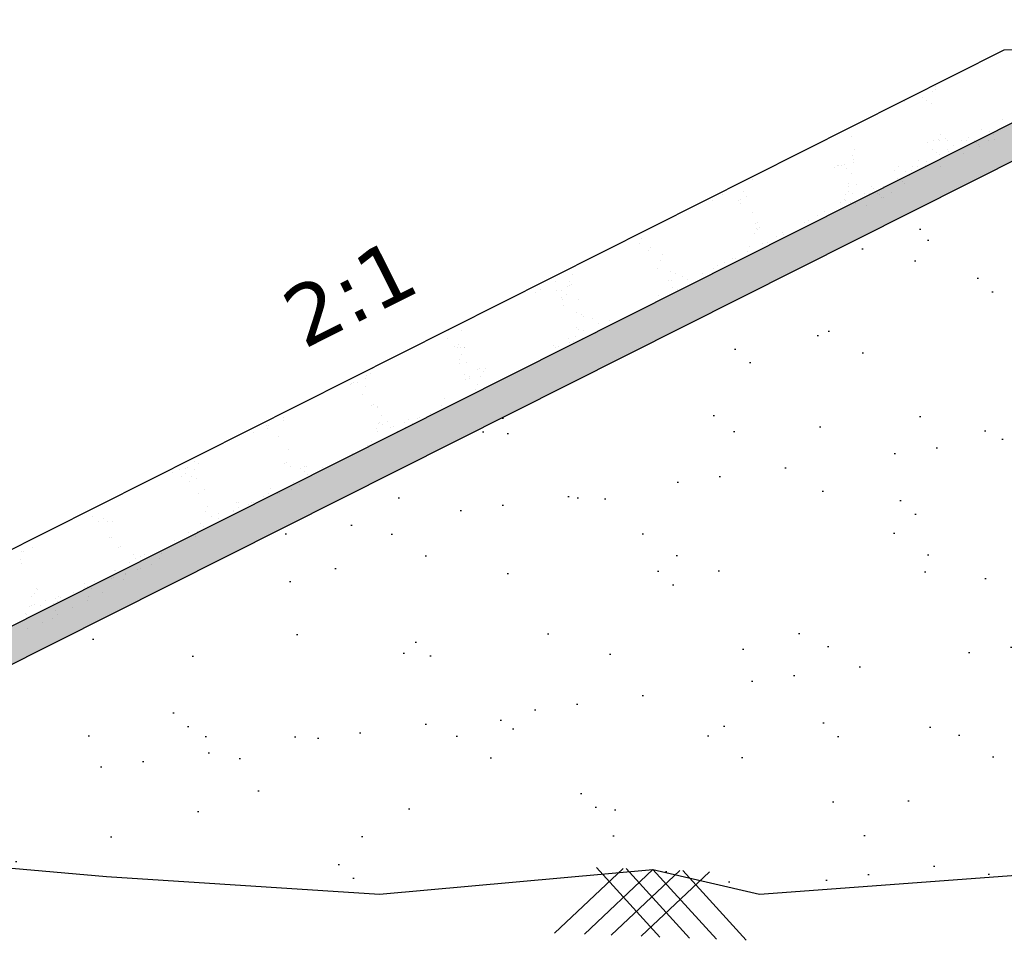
# Model space of a CAD drawing. Header units: feet. Extents: x -7746059455 to -3872629402, y -13315170765 to -6657188523.
# Tile 46 of 52: x -3872714638 to -3872710421, y -6657280803 to -6657276862. Entities that reach past the tile are written whole.
import ezdxf

# ---------------------------------------------------------------- set-up
doc = ezdxf.new("R2010")
doc.units = ezdxf.units.FT
doc.header["$MEASUREMENT"] = 0
doc.layers.add('CHNGE', color=7, linetype='Continuous')
doc.styles.get("Standard").update_dxf_attribs({"font": 'verdana.ttf', "height": 264})

msp = doc.modelspace()

# ---------------------------------------------------------------- hatches: boundary and pattern name
at = {"layer": 'CHNGE'}
h = msp.add_hatch(dxfattribs=at)
h.set_pattern_fill('AR-SAND', color=256, scale=86.328285, style=0)
h.set_pattern_definition([(37.5, (-3870438663.09, -6672936895.36), (-5.4381086, 166.3393916), [0, -131.2189933, 0, -146.7580846, 0, -140.2834632]), (7.5, (-3870438663.09, -6672936895.36), (152.781788, 243.63103), [0, -70.7891938, 0, -118.2697505, 0, -45.3223497]), (327.5, (-3870438769.27, -6672936895.36), (268.8385264, 0.4885364), [0, -43.1641425, 0, -155.3909131, 0, -202.8714699]), (317.5, (-3870438769.27, -6672936895.36), (259.5137545, 75.7682264), [0, -21.5820713, 0, -101.8673764, 0, -116.5431848])])
h.paths.add_polyline_path([(-3872710310.381724, -6657277428.428459), (-3872709341.929028, -6657277399.374878), (-3872709341.929028, -6657277252.550772), (-3872710347.265345, -6657277282.710858), (-3872716980.317573, -6657280617.347972), (-3872716717.286203, -6657280649.37422)])
h = msp.add_hatch(dxfattribs=at)
h.set_pattern_fill('AR-SAND', color=256, scale=345.31314, style=0)
h.set_pattern_definition([(37.5, (-3870438663.1, -6672936895.36), (-21.752434, 665.357566), [0, -524.875973, 0, -587.032338, 0, -561.133853]), (7.5, (-3870438663.1, -6672936895.4), (611.12715, 974.52412), [0, -283.156775, 0, -473.079002, 0, -181.289399]), (327.5, (-3870439087.8, -6672936895.36), (1075.354106, 1.954146), [0, -172.65657, 0, -621.563652, 0, -811.48588]), (317.5, (-3870439087.8, -6672936895.4), (1038.05502, 303.072905), [0, -86.328285, 0, -407.469506, 0, -466.17274])])
h.paths.add_polyline_path([(-3872704481.869979, -6657280462.655172), (-3872704368.311886, -6657280474.862944), (-3872704289.570938, -6657280514.171195), (-3872703265.062861, -6657280471.014459), (-3872702199.297118, -6657280513.023633), (-3872702173.464491, -6657280489.421834), (-3872702153.71806, -6657280514.820216), (-3872701476.230677, -6657280541.524663), (-3872701282.229813, -6657280483.416476), (-3872701169.038592, -6657280507.483094), (-3872699838.318086, -6657280605.943777), (-3872699382.314722, -6657280499.771447), (-3872698210.857769, -6657280605.943777), (-3872697208.348921, -6657280540.055998), (-3872697200.339897, -6657280532.738605), (-3872697195.316772, -6657280539.199488), (-3872697041.753202, -6657280529.106844), (-3872696636.652185, -6657280494.23947), (-3872695587.481674, -6657280601.347778), (-3872701898.854949, -6657277428.428459), (-3872702867.307646, -6657277399.374878), (-3872702867.307646, -6657277368.961904), (-3872706104.618336, -6657277271.842581), (-3872709341.929028, -6657277368.961904), (-3872709341.929028, -6657277399.374878), (-3872710310.381724, -6657277428.428459), (-3872716717.286203, -6657280649.37422), (-3872716477.21752, -6657280678.604572), (-3872714671.284523, -6657280494.23947), (-3872714266.183509, -6657280529.106844), (-3872713097.078939, -6657280605.943777), (-3872711925.621986, -6657280499.771447), (-3872711469.618623, -6657280605.943777), (-3872710138.898115, -6657280507.483094), (-3872710025.706895, -6657280483.416476), (-3872709831.706032, -6657280541.524663), (-3872709644.904839, -6657280534.161542), (-3872709634.523753, -6657280524.676933), (-3872709627.677707, -6657280533.482502), (-3872708042.873848, -6657280471.014459), (-3872707018.365771, -6657280514.171195), (-3872706939.624823, -6657280474.862944), (-3872706826.066729, -6657280462.655172), (-3872705653.968354, -6657280509.371883)])
h.paths.add_polyline_path([(-3872707500.292832, -6657279492.748817), (-3872704345.233642, -6657279492.748817), (-3872704345.233642, -6657279754.47228), (-3872707500.292832, -6657279754.47228)], flags=24)
h.paths.add_polyline_path([(-3872707956.570441, -6657277485.917349), (-3872703437.686174, -6657277485.917349), (-3872703437.686174, -6657277787.350577), (-3872707956.570441, -6657277787.350577)], flags=24)
h.paths.add_polyline_path([(-3872707945.438535, -6657277795.496443), (-3872703652.987074, -6657277795.496443), (-3872703652.987074, -6657278101.286542), (-3872707945.438535, -6657278101.286542)], flags=24)
h.paths.add_polyline_path([(-3872707956.570441, -6657278210.542853), (-3872703749.015718, -6657278210.542853), (-3872703749.015718, -6657278511.976078), (-3872707956.570441, -6657278511.976078)], flags=24)
h.paths.add_polyline_path([(-3872707956.570441, -6657278586.8825), (-3872703624.907139, -6657278586.8825), (-3872703624.907139, -6657278849.850778), (-3872707956.570441, -6657278849.850778)], flags=24)

# ---------------------------------------------------------------- linework, layer by layer
at = {"layer": 'CHNGE', "color": 31}
for p, q in [((-3872710421.032591, -6657276991.275665), (-3872706104.618336, -6657276861.783237)), ((-3872717421.419514, -6657280510.583101), (-3872710421.032591, -6657276991.275665)), ((-3872710717.792557, -6657277146.869988), (-3872710717.792557, -6657277146.869988)), ((-3872710772.969342, -6657277195.251908), (-3872710772.969342, -6657277195.251908)), ((-3872710753.229653, -6657277158.855594), (-3872710753.229653, -6657277158.855594)), ((-3872710726.592327, -6657277169.781537), (-3872710726.592327, -6657277169.781537)), ((-3872710717.836403, -6657277158.546724), (-3872710717.836403, -6657277158.546724)), ((-3872710850.169839, -6657277211.401995), (-3872710850.169839, -6657277211.401995)), ((-3872710756.316085, -6657277208.979797), (-3872710756.316085, -6657277208.979797)), ((-3872710733.945206, -6657277221.440828), (-3872710733.945206, -6657277221.440828)), ((-3872716980.317573, -6657280617.347983), (-3872710319.451314, -6657277268.727909)), ((-3872710429.47018, -6657277290.678463), (-3872710429.47018, -6657277290.678463)), ((-3872711073.499815, -6657277363.399053), (-3872711073.499815, -6657277363.399053)), ((-3872710692.288249, -6657277353.903753), (-3872710692.288249, -6657277353.903753)), ((-3872710576.063612, -6657277363.942583), (-3872710576.063612, -6657277363.942583)), ((-3872710519.532557, -6657277330.643251), (-3872710519.532557, -6657277330.643251)), ((-3872710484.646964, -6657277339.060386), (-3872710484.646964, -6657277339.060386)), ((-3872710467.993707, -6657277352.788273), (-3872710467.993707, -6657277352.788273)), ((-3872710437.322981, -6657277330.48502), (-3872710437.322981, -6657277330.48502)), ((-3872710748.819304, -6657277387.20309), (-3872710748.819304, -6657277387.20309)), ((-3872710722.851725, -6657277380.203634), (-3872710722.851725, -6657277380.203634)), ((-3872710704.136181, -6657277374.06171), (-3872710704.136181, -6657277374.06171)), ((-3872710700.19141, -6657277380.005884), (-3872710700.19141, -6657277380.005884)), ((-3872710674.936164, -6657277369.930377), (-3872710674.936164, -6657277369.930377)), ((-3872710664.798162, -6657277379.69701), (-3872710664.798162, -6657277379.69701)), ((-3872710636.499774, -6657277399.542208), (-3872710636.499774, -6657277399.542208)), ((-3872710605.665538, -6657277379.180967), (-3872710605.665538, -6657277379.180967)), ((-3872710583.005226, -6657277378.983215), (-3872710583.005226, -6657277378.983215)), ((-3872710547.611977, -6657277378.674345), (-3872710547.611977, -6657277378.674345)), ((-3872710541.489071, -6657277386.069517), (-3872710541.489071, -6657277386.069517)), ((-3872710532.885209, -6657277396.583434), (-3872710532.885209, -6657277396.583434)), ((-3872710525.876989, -6657277404.789001), (-3872710525.876989, -6657277404.789001)), ((-3872710488.479353, -6657277378.158301), (-3872710488.479353, -6657277378.158301)), ((-3872710463.744086, -6657277376.281702), (-3872710463.744086, -6657277376.281702)), ((-3872716717.286203, -6657280649.374231), (-3872710310.381724, -6657277428.42847)), ((-3872711071.253173, -6657277444.242224), (-3872711071.253173, -6657277444.242224)), ((-3872711064.054835, -6657277419.203034), (-3872711064.054835, -6657277419.203034)), ((-3872710730.112948, -6657277418.3123), (-3872710730.112948, -6657277418.3123)), ((-3872710713.459692, -6657277432.040184), (-3872710713.459692, -6657277432.040184)), ((-3872710699.725299, -6657277436.784885), (-3872710699.725299, -6657277436.784885)), ((-3872710666.291809, -6657277418.371777), (-3872710666.291809, -6657277418.371777)), ((-3872710659.283592, -6657277426.577346), (-3872710659.283592, -6657277426.577346)), ((-3872710596.665857, -6657277434.45144), (-3872710596.665857, -6657277434.45144)), ((-3872711137.01, -6657277483.872001), (-3872711137.01, -6657277483.872001)), ((-3872711129.073027, -6657277485.276149), (-3872711129.073027, -6657277485.276149)), ((-3872711116.700366, -6657277486.319347), (-3872711116.700366, -6657277486.319347)), ((-3872711106.472668, -6657277482.878327), (-3872711106.472668, -6657277482.878327)), ((-3872711068.724877, -6657277461.201365), (-3872711068.724877, -6657277461.201365)), ((-3872711066.722631, -6657277474.139119), (-3872711066.722631, -6657277474.139119)), ((-3872710813.518788, -6657277491.801447), (-3872710813.518788, -6657277491.801447)), ((-3872710790.858475, -6657277491.603698), (-3872710790.858475, -6657277491.603698)), ((-3872710786.955058, -6657277465.32143), (-3872710786.955058, -6657277465.32143)), ((-3872710759.611409, -6657277487.095972), (-3872710759.611409, -6657277487.095972)), ((-3872710756.256353, -6657277470.084222), (-3872710756.256353, -6657277470.084222)), ((-3872710755.465227, -6657277491.294822), (-3872710755.465227, -6657277491.294822)), ((-3872710696.332603, -6657277490.778781), (-3872710696.332603, -6657277490.778781)), ((-3872711148.022603, -6657277495.605683), (-3872711148.022603, -6657277495.605683)), ((-3872711096.515013, -6657277499.537831), (-3872711096.515013, -6657277499.537831)), ((-3872711076.826186, -6657277519.150723), (-3872711076.826186, -6657277519.150723)), ((-3872710893.018011, -6657277508.884316), (-3872710893.018011, -6657277508.884316)), ((-3872710872.651412, -6657277492.317489), (-3872710872.651412, -6657277492.317489)), ((-3872710842.131843, -6657277513.703356), (-3872710842.131843, -6657277513.703356)), ((-3872710825.478586, -6657277527.43124), (-3872710825.478586, -6657277527.43124)), ((-3872710816.692516, -6657277505.683839), (-3872710816.692516, -6657277505.683839)), ((-3872711500.192687, -6657277544.26977), (-3872711500.192687, -6657277544.26977)), ((-3872711086.709646, -6657277564.410481), (-3872711086.709646, -6657277564.410481)), ((-3872711086.407319, -6657277575.799168), (-3872711086.407319, -6657277575.799168)), ((-3872711052.673727, -6657277566.187023), (-3872711052.673727, -6657277566.187023)), ((-3872710988.580241, -6657277574.982727), (-3872710988.580241, -6657277574.982727)), ((-3872710936.449093, -6657277576.225857), (-3872710936.449093, -6657277576.225857)), ((-3872710898.973954, -6657277560.712487), (-3872710898.973954, -6657277560.712487)), ((-3872710879.918038, -6657277542.926519), (-3872710879.918038, -6657277542.926519)), ((-3872710855.173639, -6657277553.194386), (-3872710855.173639, -6657277553.194386)), ((-3872710848.165421, -6657277561.399951), (-3872710848.165421, -6657277561.399951)), ((-3872711626.989329, -6657277610.537933), (-3872711626.989329, -6657277610.537933)), ((-3872711538.817711, -6657277598.093057), (-3872711538.817711, -6657277598.093057)), ((-3872711099.324817, -6657277608.752403), (-3872711099.324817, -6657277608.752403)), ((-3872711087.752278, -6657277598.54043), (-3872711087.752278, -6657277598.54043)), ((-3872711070.944574, -6657277606.683155), (-3872711070.944574, -6657277606.683155)), ((-3872711021.372036, -6657277604.421927), (-3872711021.372036, -6657277604.421927)), ((-3872710998.711725, -6657277604.224174), (-3872710998.711725, -6657277604.224174)), ((-3872710996.885253, -6657277611.825476), (-3872710996.885253, -6657277611.825476)), ((-3872710981.572023, -6657277583.188298), (-3872710981.572023, -6657277583.188298)), ((-3872710963.318475, -6657277603.915303), (-3872710963.318475, -6657277603.915303)), ((-3872710954.150738, -6657277609.09441), (-3872710954.150738, -6657277609.09441)), ((-3872710904.185852, -6657277603.399262), (-3872710904.185852, -6657277603.399262)), ((-3872711672.491064, -6657277635.496958), (-3872711672.491064, -6657277635.496958)), ((-3872711561.400688, -6657277635.935019), (-3872711561.400688, -6657277635.935019)), ((-3872711552.866391, -6657277648.358312), (-3872711552.866391, -6657277648.358312)), ((-3872711551.735209, -6657277631.046288), (-3872711551.735209, -6657277631.046288)), ((-3872711524.789051, -6657277618.492037), (-3872711524.789051, -6657277618.492037)), ((-3872711122.660561, -6657277645.018763), (-3872711122.660561, -6657277645.018763)), ((-3872711107.595166, -6657277629.850513), (-3872711107.595166, -6657277629.850513)), ((-3872711101.30899, -6657277635.124584), (-3872711101.30899, -6657277635.124584)), ((-3872711081.899839, -6657277643.706923), (-3872711081.899839, -6657277643.706923)), ((-3872711060.110777, -6657277649.068155), (-3872711060.110777, -6657277649.068155)), ((-3872711010.992849, -6657277656.103544), (-3872711010.992849, -6657277656.103544)), ((-3872710948.493238, -6657277621.918581), (-3872710948.493238, -6657277621.918581)), ((-3872710937.497481, -6657277622.822297), (-3872710937.497481, -6657277622.822297)), ((-3872711500.484767, -6657277687.735012), (-3872711500.484767, -6657277687.735012)), ((-3872711222.549039, -6657277702.086718), (-3872711222.549039, -6657277702.086718)), ((-3872711190.372009, -6657277683.673391), (-3872711190.372009, -6657277683.673391)), ((-3872711487.450728, -6657277733.015594), (-3872711487.450728, -6657277733.015594)), ((-3872711477.223029, -6657277729.574571), (-3872711477.223029, -6657277729.574571)), ((-3872711277.54007, -6657277731.189251), (-3872711277.54007, -6657277731.189251)), ((-3872711258.590492, -6657277720.859716), (-3872711258.590492, -6657277720.859716)), ((-3872711490.289571, -6657277777.899198), (-3872711490.289571, -6657277777.899198)), ((-3872711482.019223, -6657277756.801088), (-3872711482.019223, -6657277756.801088)), ((-3872711478.075438, -6657277758.01094), (-3872711478.075438, -6657277758.01094)), ((-3872711468.938086, -6657277751.051348), (-3872711468.938086, -6657277751.051348)), ((-3872711369.533716, -6657277773.44853), (-3872711369.533716, -6657277773.44853)), ((-3872711366.603089, -6657277779.738059), (-3872711366.603089, -6657277779.738059)), ((-3872711983.001114, -6657277820.416797), (-3872711983.001114, -6657277820.416797)), ((-3872711974.730764, -6657277799.31869), (-3872711974.730764, -6657277799.31869)), ((-3872711458.455374, -6657277820.405333), (-3872711458.455374, -6657277820.405333)), ((-3872711434.821573, -6657277816.924381), (-3872711434.821573, -6657277816.924381)), ((-3872711394.815146, -6657277788.871727), (-3872711394.815146, -6657277788.871727)), ((-3872711945.469698, -6657277847.807693), (-3872711945.469698, -6657277847.807693)), ((-3872711935.09483, -6657277834.999178), (-3872711935.09483, -6657277834.999178)), ((-3872711883.876317, -6657277866.38963), (-3872711883.876317, -6657277866.38963)), ((-3872711521.61179, -6657277855.13989), (-3872711521.61179, -6657277855.13989)), ((-3872711511.871245, -6657277832.955215), (-3872711511.871245, -6657277832.955215)), ((-3872711892.09728, -6657277892.120254), (-3872711892.09728, -6657277892.120254)), ((-3872711620.509382, -6657277899.742473), (-3872711620.509382, -6657277899.742473)), ((-3872711585.929363, -6657277882.19216), (-3872711585.929363, -6657277882.19216)), ((-3872711572.234648, -6657277883.500844), (-3872711572.234648, -6657277883.500844)), ((-3872712272.323318, -6657277951.285292), (-3872712272.323318, -6657277951.285292)), ((-3872711905.014779, -6657277925.073491), (-3872711905.014779, -6657277925.073491)), ((-3872711851.166523, -6657277937.692209), (-3872711851.166523, -6657277937.692209)), ((-3872711830.5376, -6657277950.14027), (-3872711830.5376, -6657277950.14027)), ((-3872711712.726007, -6657277948.46032), (-3872711712.726007, -6657277948.46032)), ((-3872711667.126271, -6657277925.415132), (-3872711667.126271, -6657277925.415132)), ((-3872711649.569595, -6657277913.725766), (-3872711649.569595, -6657277913.725766)), ((-3872712341.185725, -6657277981.023581), (-3872712341.185725, -6657277981.023581)), ((-3872712285.240816, -6657277984.238523), (-3872712285.240816, -6657277984.238523)), ((-3872712273.347068, -6657277997.423776), (-3872712273.347068, -6657277997.423776)), ((-3872711858.201093, -6657277979.711837), (-3872711858.201093, -6657277979.711837)), ((-3872711847.973395, -6657277976.270815), (-3872711847.973395, -6657277976.270815)), ((-3872711800.799622, -6657277962.819036), (-3872711800.799622, -6657277962.819036)), ((-3872711777.043582, -6657277975.51259), (-3872711777.043582, -6657277975.51259)), ((-3872712428.353785, -6657278028.539437), (-3872712428.353785, -6657278028.539437)), ((-3872712409.404207, -6657278018.209903), (-3872712409.404207, -6657278018.209903)), ((-3872712338.804339, -6657278019.446321), (-3872712338.804339, -6657278019.446321)), ((-3872712317.323267, -6657278021.64004), (-3872712317.323267, -6657278021.64004)), ((-3872712297.93186, -6657278039.937019), (-3872712297.93186, -6657278039.937019)), ((-3872712293.511166, -6657278005.336634), (-3872712293.511166, -6657278005.336634)), ((-3872712283.574767, -6657278000.864798), (-3872712283.574767, -6657278000.864798)), ((-3872711840.683811, -6657278007.046192), (-3872711840.683811, -6657278007.046192)), ((-3872711822.381297, -6657278017.875052), (-3872711822.381297, -6657278017.875052)), ((-3872712316.881436, -6657278050.266557), (-3872712316.881436, -6657278050.266557)), ((-3872712315.092838, -6657278060.392653), (-3872712315.092838, -6657278060.392653)), ((-3872712243.200327, -6657278059.460426), (-3872712243.200327, -6657278059.460426)), ((-3872711903.840228, -6657278041.780753), (-3872711903.840228, -6657278041.780753)), ((-3872712307.5179, -6657278086.51269), (-3872712307.5179, -6657278086.51269)), ((-3872712254.626678, -6657278113.085875), (-3872712254.626678, -6657278113.085875)), ((-3872712233.394963, -6657278124.333071), (-3872712233.394963, -6657278124.333071)), ((-3872712712.559682, -6657278143.45327), (-3872712712.559682, -6657278143.45327)), ((-3872712693.610103, -6657278133.123737), (-3872712693.610103, -6657278133.123737)), ((-3872712223.795179, -6657278131.091434), (-3872712223.795179, -6657278131.091434)), ((-3872712182.99976, -6657278142.269602), (-3872712182.99976, -6657278142.269602)), ((-3872712159.272021, -6657278162.153456), (-3872712159.272021, -6657278162.153456)), ((-3872712111.309674, -6657278147.738873), (-3872712111.309674, -6657278147.738873)), ((-3872712801.622702, -6657278192.002077), (-3872712801.622702, -6657278192.002077)), ((-3872712744.370109, -6657278192.395515), (-3872712744.370109, -6657278192.395515)), ((-3872712251.218244, -6657278179.455924), (-3872712251.218244, -6657278179.455924)), ((-3872712245.376851, -6657278186.147449), (-3872712245.376851, -6657278186.147449)), ((-3872712222.912252, -6657278193.687059), (-3872712222.912252, -6657278193.687059)), ((-3872712170.449023, -6657278206.725431), (-3872712170.449023, -6657278206.725431)), ((-3872712807.526521, -6657278227.130073), (-3872712807.526521, -6657278227.130073)), ((-3872712758.368836, -6657278250.915519), (-3872712758.368836, -6657278250.915519)), ((-3872712286.068665, -6657278228.421617), (-3872712286.068665, -6657278228.421617)), ((-3872712284.181028, -6657278244.989605), (-3872712284.181028, -6657278244.989605)), ((-3872712266.564699, -6657278240.198797), (-3872712266.564699, -6657278240.198797)), ((-3872712258.29435, -6657278219.100687), (-3872712258.29435, -6657278219.100687)), ((-3872712228.951457, -6657278226.408085), (-3872712228.951457, -6657278226.408085)), ((-3872712218.723759, -6657278222.967059), (-3872712218.723759, -6657278222.967059)), ((-3872712777.318415, -6657278261.245055), (-3872712777.318415, -6657278261.245055)), ((-3872712762.299946, -6657278266.410211), (-3872712762.299946, -6657278266.410211)), ((-3872712752.072247, -6657278262.969185), (-3872712752.072247, -6657278262.969185)), ((-3872712733.577704, -6657278264.161658), (-3872712733.577704, -6657278264.161658)), ((-3872712733.403581, -6657278264.950456), (-3872712733.403581, -6657278264.950456)), ((-3872712350.386241, -6657278255.473886), (-3872712350.386241, -6657278255.473886)), ((-3872712342.683461, -6657278264.672254), (-3872712342.683461, -6657278264.672254)), ((-3872712332.455764, -6657278261.231234), (-3872712332.455764, -6657278261.231234)), ((-3872712754.909088, -6657278331.520983), (-3872712754.909088, -6657278331.520983)), ((-3872712754.765552, -6657278318.213003), (-3872712754.765552, -6657278318.213003)), ((-3872712746.4952, -6657278297.114894), (-3872712746.4952, -6657278297.114894)), ((-3872712723.598216, -6657278329.823105), (-3872712723.598216, -6657278329.823105)), ((-3872713134.991588, -6657278377.378044), (-3872713134.991588, -6657278377.378044)), ((-3872713126.72124, -6657278356.279933), (-3872713126.72124, -6657278356.279933)), ((-3872712678.122289, -6657278360.049766), (-3872712678.122289, -6657278360.049766)), ((-3872712667.894591, -6657278356.608744), (-3872712667.894591, -6657278356.608744)), ((-3872712649.475275, -6657278367.643488), (-3872712649.475275, -6657278367.643488)), ((-3872712643.436739, -6657278353.248101), (-3872712643.436739, -6657278353.248101)), ((-3872713217.227968, -6657278419.466895), (-3872713217.227968, -6657278419.466895)), ((-3872713207.000268, -6657278416.025873), (-3872713207.000268, -6657278416.025873)), ((-3872713189.75496, -6657278413.770935), (-3872713189.75496, -6657278413.770935)), ((-3872713158.725535, -6657278399.784245), (-3872713158.725535, -6657278399.784245)), ((-3872713154.084865, -6657278384.131411), (-3872713154.084865, -6657278384.131411)), ((-3872712733.351859, -6657278378.63129), (-3872712733.351859, -6657278378.63129)), ((-3872712730.6048, -6657278400.763956), (-3872712730.6048, -6657278400.763956)), ((-3872712713.115506, -6657278399.177092), (-3872712713.115506, -6657278399.177092)), ((-3872712711.655221, -6657278390.434422), (-3872712711.655221, -6657278390.434422)), ((-3872712663.861718, -6657278389.91646), (-3872712663.861718, -6657278389.91646)), ((-3872713222.303345, -6657278421.317732), (-3872713222.303345, -6657278421.317732)), ((-3872713156.57326, -6657278432.434056), (-3872713156.57326, -6657278432.434056)), ((-3872712685.049564, -6657278443.967802), (-3872712685.049564, -6657278443.967802)), ((-3872712676.779214, -6657278422.869694), (-3872712676.779214, -6657278422.869694)), ((-3872713169.490757, -6657278465.387292), (-3872713169.490757, -6657278465.387292)), ((-3872712819.116742, -6657278482.376381), (-3872712819.116742, -6657278482.376381)), ((-3872713133.050311, -6657278513.106455), (-3872713133.050311, -6657278513.106455)), ((-3872713122.822611, -6657278509.66543), (-3872713122.822611, -6657278509.66543)), ((-3872713107.371249, -6657278523.650313), (-3872713107.371249, -6657278523.650313)), ((-3872713105.826653, -6657278516.46397), (-3872713105.826653, -6657278516.46397)), ((-3872712832.034243, -6657278515.329617), (-3872712832.034243, -6657278515.329617)), ((-3872712830.106782, -6657278530.317905), (-3872712830.106782, -6657278530.317905)), ((-3872713508.826985, -6657278565.677245), (-3872713508.826985, -6657278565.677245)), ((-3872713506.547025, -6657278576.260741), (-3872713506.547025, -6657278576.260741)), ((-3872713095.343945, -6657278585.817956), (-3872713095.343945, -6657278585.817956)), ((-3872713086.857275, -6657278558.188859), (-3872713086.857275, -6657278558.188859)), ((-3872713064.117385, -6657278582.563755), (-3872713064.117385, -6657278582.563755)), ((-3872712990.370218, -6657278587.063362), (-3872712990.370218, -6657278587.063362)), ((-3872712974.371768, -6657278574.836299), (-3872712974.371768, -6657278574.836299)), ((-3872712935.140646, -6657278568.481841), (-3872712935.140646, -6657278568.481841)), ((-3872712924.912949, -6657278565.040815), (-3872712924.912949, -6657278565.040815)), ((-3872712876.638213, -6657278548.799191), (-3872712876.638213, -6657278548.799191)), ((-3872713636.300973, -6657278627.464067), (-3872713636.300973, -6657278627.464067)), ((-3872713579.568816, -6657278600.706455), (-3872713579.568816, -6657278600.706455)), ((-3872713574.765507, -6657278613.447065), (-3872713574.765507, -6657278613.447065)), ((-3872713571.983397, -6657278600.411801), (-3872713571.983397, -6657278600.411801)), ((-3872713108.045123, -6657278612.240202), (-3872713108.045123, -6657278612.240202)), ((-3872713104.102223, -6657278625.327533), (-3872713104.102223, -6657278625.327533)), ((-3872713099.774772, -6657278591.142093), (-3872713099.774772, -6657278591.142093)), ((-3872713083.066961, -6657278592.893289), (-3872713083.066961, -6657278592.893289)), ((-3872713048.87265, -6657278606.74601), (-3872713048.87265, -6657278606.74601)), ((-3872713038.644954, -6657278603.30499), (-3872713038.644954, -6657278603.30499)), ((-3872713021.221003, -6657278623.638334), (-3872713021.221003, -6657278623.638334)), ((-3872712987.289267, -6657278607.789531), (-3872712987.289267, -6657278607.789531)), ((-3872712957.580773, -6657278592.104731), (-3872712957.580773, -6657278592.104731)), ((-3872713529.475899, -6657278646.48049), (-3872713529.475899, -6657278646.48049)), ((-3872713129.626792, -6657278667.296217), (-3872713129.626792, -6657278667.296217)), ((-3872713084.377417, -6657278658.372892), (-3872713084.377417, -6657278658.372892)), ((-3872713488.055091, -6657278703.104834), (-3872713488.055091, -6657278703.104834)), ((-3872713148.694993, -6657278685.425163), (-3872713148.694993, -6657278685.425163)), ((-3872713891.055424, -6657278752.318106), (-3872713891.055424, -6657278752.318106)), ((-3872713493.572975, -6657278756.361678), (-3872713493.572975, -6657278756.361678)), ((-3872713212.335221, -6657278716.958769), (-3872713212.335221, -6657278716.958769)), ((-3872713954.211838, -6657278787.052664), (-3872713954.211838, -6657278787.052664)), ((-3872713929.174349, -6657278780.955655), (-3872713929.174349, -6657278780.955655)), ((-3872713918.946649, -6657278777.514631), (-3872713918.946649, -6657278777.514631)), ((-3872713890.078867, -6657278785.626292), (-3872713890.078867, -6657278785.626292)), ((-3872713870.671914, -6657278761.273006), (-3872713870.671914, -6657278761.273006)), ((-3872713503.800674, -6657278759.802698), (-3872713503.800674, -6657278759.802698)), ((-3872713477.572382, -6657278772.458817), (-3872713477.572382, -6657278772.458817)), ((-3872713435.529124, -6657278785.022619), (-3872713435.529124, -6657278785.022619)), ((-3872713418.555171, -6657278797.160041), (-3872713418.555171, -6657278797.160041)), ((-3872713416.579546, -6657278774.693084), (-3872713416.579546, -6657278774.693084)), ((-3872713410.284823, -6657278776.061932), (-3872713410.284823, -6657278776.061932)), ((-3872713339.809209, -6657278778.745597), (-3872713339.809209, -6657278778.745597)), ((-3872713284.88182, -6657278759.756135), (-3872713284.88182, -6657278759.756135)), ((-3872713984.403918, -6657278799.537177), (-3872713984.403918, -6657278799.537177)), ((-3872713946.177249, -6657278815.905928), (-3872713946.177249, -6657278815.905928)), ((-3872713927.22767, -6657278805.576391), (-3872713927.22767, -6657278805.576391)), ((-3872713911.266715, -6657278839.677634), (-3872713911.266715, -6657278839.677634)), ((-3872713902.996365, -6657278818.57953), (-3872713902.996365, -6657278818.57953)), ((-3872713880.088897, -6657278824.873046), (-3872713880.088897, -6657278824.873046)), ((-3872713403.44944, -6657278810.2792), (-3872713403.44944, -6657278810.2792)), ((-3872713844.996689, -6657278874.595214), (-3872713844.996689, -6657278874.595214)), ((-3872713565.539849, -6657278868.52185), (-3872713565.539849, -6657278868.52185)), ((-3872713474.852586, -6657278872.023778), (-3872713474.852586, -6657278872.023778)), ((-3872713466.605854, -6657278845.013758), (-3872713466.605854, -6657278845.013758)), ((-3872713440.136845, -6657278852.216056), (-3872713440.136845, -6657278852.216056)), ((-3872713870.283529, -6657278889.745702), (-3872713870.283529, -6657278889.745702)), ((-3872713594.56366, -6657278903.599634), (-3872713594.56366, -6657278903.599634)), ((-3872713588.584592, -6657278910.287948), (-3872713588.584592, -6657278910.287948)), ((-3872713573.810199, -6657278889.619961), (-3872713573.810199, -6657278889.619961)), ((-3872713533.355021, -6657278891.706428), (-3872713533.355021, -6657278891.706428)), ((-3872713523.127322, -6657278888.265405), (-3872713523.127322, -6657278888.265405)), ((-3872713841.550728, -6657278965.432438), (-3872713841.550728, -6657278965.432438)), ((-3872713833.280378, -6657278944.334329), (-3872713833.280378, -6657278944.334329)), ((-3872713722.03765, -6657278965.386459), (-3872713722.03765, -6657278965.386459)), ((-3872713720.794875, -6657278960.98177), (-3872713720.794875, -6657278960.98177)), ((-3872713707.877376, -6657278928.028535), (-3872713707.877376, -6657278928.028535)), ((-3872713702.316597, -6657278948.552123), (-3872713702.316597, -6657278948.552123)), ((-3872713700.823225, -6657278929.636091), (-3872713700.823225, -6657278929.636091)), ((-3872713657.720076, -6657278938.334188), (-3872713657.720076, -6657278938.334188)), ((-3872713647.087026, -6657278929.970598), (-3872713647.087026, -6657278929.970598)), ((-3872713636.859328, -6657278926.529577), (-3872713636.859328, -6657278926.529577)), ((-3872714325.991923, -6657278986.851928), (-3872714325.991923, -6657278986.851928)), ((-3872714298.639414, -6657279008.035258), (-3872714298.639414, -6657279008.035258)), ((-3872714279.689833, -6657278997.705721), (-3872714279.689833, -6657278997.705721)), ((-3872714241.422276, -6657279007.969253), (-3872714241.422276, -6657279007.969253)), ((-3872713816.048603, -6657278986.816291), (-3872713816.048603, -6657278986.816291)), ((-3872713787.991286, -6657278977.151948), (-3872713787.991286, -6657278977.151948)), ((-3872713785.677878, -6657278996.92006), (-3872713785.677878, -6657278996.92006)), ((-3872713729.065223, -6657278982.079878), (-3872713729.065223, -6657278982.079878)), ((-3872714262.317336, -6657279011.513909), (-3872714262.317336, -6657279011.513909)), ((-3872713863.132402, -6657279020.488453), (-3872713863.132402, -6657279020.488453)), ((-3872713848.834293, -6657279031.654619), (-3872713848.834293, -6657279031.654619)), ((-3872714252.511968, -6657279076.386562), (-3872714252.511968, -6657279076.386562)), ((-3872714243.358438, -6657279079.65349), (-3872714243.358438, -6657279079.65349)), ((-3872713976.792099, -6657279090.240498), (-3872713976.792099, -6657279090.240498)), ((-3872713913.151867, -6657279058.706892), (-3872713913.151867, -6657279058.706892)), ((-3872713884.320248, -6657279074.539796), (-3872713884.320248, -6657279074.539796)), ((-3872713876.049898, -6657279053.441688), (-3872713876.049898, -6657279053.441688)), ((-3872714582.618295, -6657279122.761765), (-3872714582.618295, -6657279122.761765)), ((-3872714215.747054, -6657279121.291459), (-3872714215.747054, -6657279121.291459)), ((-3872714205.519354, -6657279117.850438), (-3872714205.519354, -6657279117.850438)), ((-3872714636.501975, -6657279171.771767), (-3872714636.501975, -6657279171.771767)), ((-3872714630.893029, -6657279139.003394), (-3872714630.893029, -6657279139.003394)), ((-3872714623.584475, -6657279138.818528), (-3872714623.584475, -6657279138.818528)), ((-3872714152.060781, -6657279150.352276), (-3872714152.060781, -6657279150.352276)), ((-3872714140.45345, -6657279169.281279), (-3872714140.45345, -6657279169.281279)), ((-3872714121.50387, -6657279158.951748), (-3872714121.50387, -6657279158.951748)), ((-3872714104.266087, -6657279152.027326), (-3872714104.266087, -6657279152.027326)), ((-3872714039.575274, -6657279166.999717), (-3872714039.575274, -6657279166.999717)), ((-3872714031.304924, -6657279145.901609), (-3872714031.304924, -6657279145.901609)), ((-3872714632.151995, -6657279189.835053), (-3872714632.151995, -6657279189.835053)), ((-3872714231.062732, -6657279218.295485), (-3872714231.062732, -6657279218.295485)), ((-3872714229.516468, -6657279217.83009), (-3872714229.516468, -6657279217.83009)), ((-3872714173.642453, -6657279205.408294), (-3872714173.642453, -6657279205.408294)), ((-3872714167.906318, -6657279183.560927), (-3872714167.906318, -6657279183.560927)), ((-3872714131.569396, -6657279214.931013), (-3872714131.569396, -6657279214.931013)), ((-3872714121.341698, -6657279211.489991), (-3872714121.341698, -6657279211.489991)), ((-3872714073.066961, -6657279195.248367), (-3872714073.066961, -6657279195.248367)), ((-3872714245.301402, -6657279253.195189), (-3872714245.301402, -6657279253.195189)), ((-3872714235.073703, -6657279249.754164), (-3872714235.073703, -6657279249.754164)), ((-3872714194.8303, -6657279259.459639), (-3872714194.8303, -6657279259.459639)), ((-3872714186.798968, -6657279233.512537), (-3872714186.798968, -6657279233.512537)), ((-3872714186.55995, -6657279238.361526), (-3872714186.55995, -6657279238.361526)), ((-3872714566.785986, -6657279297.526567), (-3872714566.785986, -6657279297.526567)), ((-3872714560.617466, -6657279300.847802), (-3872714560.617466, -6657279300.847802)), ((-3872714359.033406, -6657279291.459358), (-3872714359.033406, -6657279291.459358)), ((-3872714359.020536, -6657279276.881359), (-3872714359.020536, -6657279276.881359)), ((-3872714348.80571, -6657279288.018334), (-3872714348.80571, -6657279288.018334)), ((-3872714328.897478, -6657279297.868212), (-3872714328.897478, -6657279297.868212)), ((-3872714316.684529, -6657279265.345947), (-3872714316.684529, -6657279265.345947)), ((-3872714300.530974, -6657279271.776711), (-3872714300.530974, -6657279271.776711)), ((-3872714585.438378, -6657279329.353959), (-3872714585.438378, -6657279329.353959)), ((-3872714575.056336, -6657279318.624674), (-3872714575.056336, -6657279318.624674)), ((-3872714486.494527, -6657279338.668184), (-3872714486.494527, -6657279338.668184)), ((-3872714472.76541, -6657279329.723534), (-3872714472.76541, -6657279329.723534)), ((-3872714462.570829, -6657279335.272115), (-3872714462.570829, -6657279335.272115)), ((-3872714405.74755, -6657279313.894752), (-3872714405.74755, -6657279313.894752)), ((-3872714341.814975, -6657279330.821445), (-3872714341.814975, -6657279330.821445)), ((-3872714284.897596, -6657279314.701738), (-3872714284.897596, -6657279314.701738)), ((-3872714596.638009, -6657279373.680689), (-3872714596.638009, -6657279373.680689)), ((-3872714586.497418, -6657279367.987702), (-3872714586.497418, -6657279367.987702)), ((-3872714576.26972, -6657279364.546677), (-3872714576.26972, -6657279364.546677)), ((-3872714550.134756, -6657279370.201792), (-3872714550.134756, -6657279370.201792)), ((-3872714527.994985, -6657279348.305053), (-3872714527.994985, -6657279348.305053)), ((-3872714492.915611, -6657279361.410613), (-3872714492.915611, -6657279361.410613)), ((-3872714473.966032, -6657279351.081075), (-3872714473.966032, -6657279351.081075)), ((-3872714412.371585, -6657279376.488569), (-3872714412.371585, -6657279376.488569)), ((-3872714348.05401, -6657279349.436297), (-3872714348.05401, -6657279349.436297)), ((-3872714617.825858, -6657279427.732035), (-3872714617.825858, -6657279427.732035)), ((-3872714613.29117, -6657279404.936345), (-3872714613.29117, -6657279404.936345)), ((-3872714609.555506, -6657279406.633923), (-3872714609.555506, -6657279406.633923)), ((-3872714581.978631, -6657279409.959419), (-3872714581.978631, -6657279409.959419)), ((-3872714497.070002, -6657279423.281363), (-3872714497.070002, -6657279423.281363)), ((-3872714484.152503, -6657279390.32813), (-3872714484.152503, -6657279390.32813)), ((-3872714476.011815, -6657279408.022174), (-3872714476.011815, -6657279408.022174)), ((-3872714603.485806, -6657279469.809002), (-3872714603.485806, -6657279469.809002)), ((-3872714539.168229, -6657279442.756728), (-3872714539.168229, -6657279442.756728)), ((-3872712346.920161, -6657280771.569883), (-3872712053.483207, -6657280494.91273)), ((-3872712219.058941, -6657280776.428609), (-3872711925.621986, -6657280499.771455)), ((-3872711896.522317, -6657280788.684999), (-3872712168.117424, -6657280490.55663)), ((-3872712104.424725, -6657280780.784708), (-3872711810.987768, -6657280504.12756)), ((-3872711768.6611, -6657280793.543728), (-3872712040.256206, -6657280495.415353)), ((-3872711976.563506, -6657280785.643435), (-3872711683.126553, -6657280508.986283)), ((-3872711654.026883, -6657280797.899828), (-3872711925.621986, -6657280499.771455)), ((-3872711526.165665, -6657280802.758554), (-3872711797.76077, -6657280504.630181))]:
    msp.add_line(p, q, dxfattribs=at)
at = {"layer": 'CHNGE'}
msp.add_lwpolyline([(-3872717404.391688, -6657280663.833529), (-3872717034.833303, -6657280610.71024), (-3872716477.21752, -6657280678.604583), (-3872714671.284523, -6657280494.239481), (-3872714266.183509, -6657280529.106855), (-3872713097.078939, -6657280605.943789), (-3872711925.621986, -6657280499.771455), (-3872711469.618623, -6657280605.943789), (-3872710138.898115, -6657280507.483106), (-3872710025.706895, -6657280483.41649), (-3872709831.706032, -6657280541.524676), (-3872708042.873848, -6657280471.01447), (-3872707018.365771, -6657280514.171209), (-3872706939.624823, -6657280474.862951), (-3872706826.066729, -6657280462.655184), (-3872705653.968354, -6657280509.371897)], dxfattribs=at)

# ---------------------------------------------------------------- texts
at = {"layer": 'CHNGE', "insert": (-3872713537.416718, -6657278043.534826), "char_height": 257.9890176, "width": 729.45674318, "attachment_point": 1, "rotation": 26.690067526}
msp.add_mtext('2:1', dxfattribs=at)

doc.saveas('drawing.dxf')
